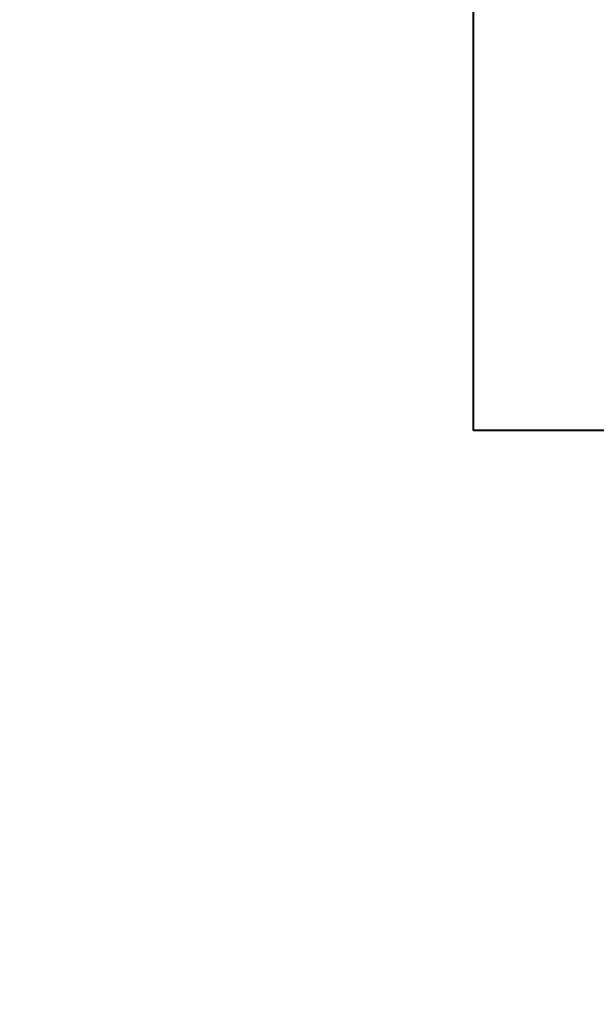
# Model space of a CAD drawing. Header units: inches. Extents: x 727810 to 1461440, y 2714588 to 5435005.
# Tile 6 of 233: x 728313 to 728326, y 2715560 to 2715583. Entities that reach past the tile are written whole.
import ezdxf

# ---------------------------------------------------------------- set-up
doc = ezdxf.new("R2010")
doc.units = ezdxf.units.IN
doc.header["$MEASUREMENT"] = 0
doc.layers.add('Inverter Room', color=7, linetype='Continuous')
doc.styles.add('ROMANS', font='ROMANS.shx', dxfattribs={"height": 10})
doc.dimstyles.new('ROMANS$7', dxfattribs={"dimscale": 100, "dimtxt": 2.5, "dimasz": 2, "dimexe": 20, "dimexo": 20, "dimgap": 0.5, "dimtad": 1, "dimdec": 0, "dimrnd": 5, "dimzin": 0, "dimdsep": 46, "dimtxsty": 'ROMANS', "dimcen": 0.09, "dimdle": 20, "dimclrd": 256, "dimclre": 256, "dimclrt": 3, "dimadec": 0, "dimazin": 0, "dimtfac": 20, "dimtdec": 0, "dimtix": 1, "dimtmove": 2, "dimatfit": 3, "dimfxl": 1, "dimtolj": 1, "dimtzin": 0, "dimarcsym": 0})

msp = doc.modelspace()

# ---------------------------------------------------------------- linework, layer by layer
at = {"color": 3, "lineweight": 40}
for p, q in [((728323.26504, 2715573.5094), (728323.26504, 2715600.50606)), ((728362.91078, 2715573.5094), (728323.26504, 2715573.5094))]:
    msp.add_line(p, q, dxfattribs=at)

# ---------------------------------------------------------------- leaders
at = {"layer": 'Inverter Room', "ltscale": 0.5}
msp.add_leader([(728344.57695, 2715588.99417, 0.148), (728344.33623, 2715588.01117, 0.148), (728343.76963, 2715588.01882, 0.148)], dimstyle='ROMANS$7', override={"dimtxt": 150, "dimgap": 0.5, "dimtad": 0, "dimtfill": 1, "dimarcsym": 1}, dxfattribs=at)

doc.saveas('drawing.dxf')
